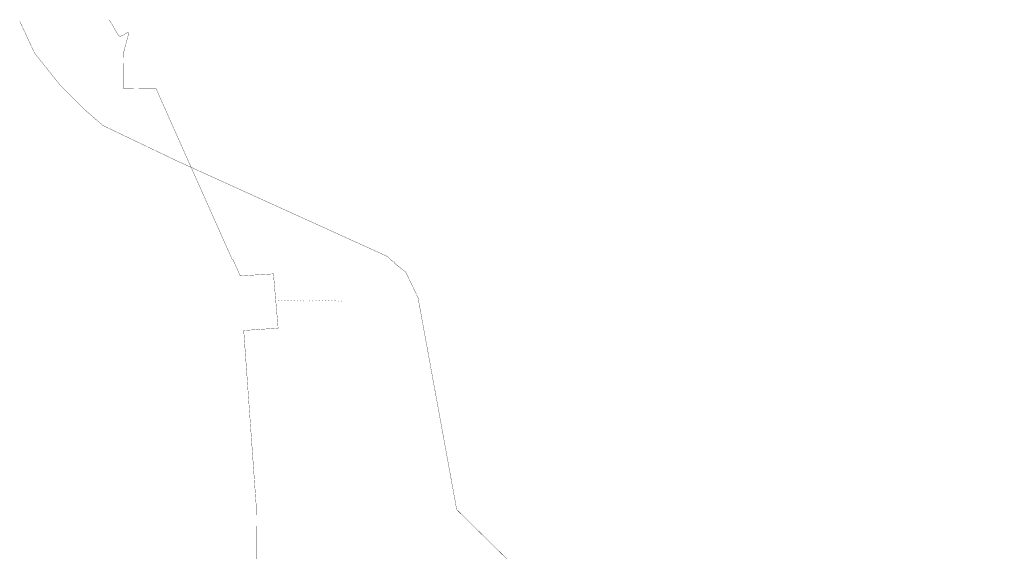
# Model space of a CAD drawing. Header units: metres. Extents: x 189710 to 199671, y 580425 to 586712.
# Tile 31 of 41: x 191152 to 191332, y 581971 to 582068. Entities that reach past the tile are written whole.
import ezdxf

# ---------------------------------------------------------------- set-up
doc = ezdxf.new("R2010")
doc.units = ezdxf.units.M
for name, color, linetype, lineweight in [('B-OI-KL-gas lage druk_Stedin-G', 40, 'GAS_LD_STEDIN', 18), ('B-OI-KL-laagspanning_Liander-G', 14, 'LS_LIANDER', 18), ('B-OI-KL-overig_Wetterskip Fryslan-G', 7, 'OVERIG_WETTERSKIP', 18)]:
    doc.layers.add(name, color=color, linetype=linetype, lineweight=lineweight)
doc.styles.add('rtw_iso', font='iso-rtw.shx')
doc.linetypes.add('GAS_LD_STEDIN', pattern='A,12.7,-5.08,["STLD",rtw_iso,S=2.54,R=0,X=-2.54,Y=-1.27],-6.35', length=24.13)
doc.linetypes.add('LS_LIANDER', pattern='A,12.7,-5.08,["LILS",rtw_iso,S=2.54,R=0,X=-2.54,Y=-1.27],-6.35', length=24.13)
doc.linetypes.add('OVERIG_WETTERSKIP', pattern='A,12.7,-5.08,["WFOV",rtw_iso,S=2.54,R=0,X=-2.54,Y=-1.27],-6.35', length=24.13)

msp = doc.modelspace()

# ---------------------------------------------------------------- linework, layer by layer
at = {"layer": 'B-OI-KL-gas lage druk_Stedin-G', "ltscale": 0.5, "const_width": 0.05, "flags": 128}
msp.add_lwpolyline([(191151.89, 582067.96), (191154.61, 582062.11), (191159.18, 582056.39), (191163.96, 582051.61), (191167.11, 582048.89), (191180.54, 582042.46), (191219.04, 582024.96), (191219.96, 582024.11), (191220.32, 582023.96), (191220.32, 582023.75), (191222.46, 582022.04), (191224.68, 582017.39), (191231.75, 581978.61), (191260.75, 581950.04), (191261.18, 581948.18), (191261.32, 581947.89), (191265.32, 581934.46), (191265.61, 581932.46), (191265.82, 581931.61), (191266.61, 581928.54), (191266.75, 581928.18), (191272.39, 581912.32), (191279.18, 581872.75), (191279.89, 581851.39), (191284.68, 581847.54), (191289.04, 581842.75), (191316.04, 581835.89), (191327.96, 581834.89), (191331.82, 581834.82)], dxfattribs=at)
at = {"layer": 'B-OI-KL-laagspanning_Liander-G', "ltscale": 0.5, "const_width": 0.05, "flags": 128}
msp.add_lwpolyline([(191168.25, 582068.25), (191169.96, 582065.32), (191170.18, 582065.25), (191170.61, 582065.32), (191171.39, 582065.82), (191171.61, 582065.89), (191171.82, 582065.82), (191170.89, 582062.39), (191170.82, 582055.68), (191176.75, 582055.75), (191190.68, 582024.46), (191190.89, 582024.32), (191190.96, 582024.11), (191192.18, 582021.39), (191198.25, 582021.75), (191199.11, 582011.82), (191192.82, 582011.39), (191195.11, 581979.18), (191195.18, 581966.04), (191195.32, 581957.46), (191195.68, 581942.25), (191194.68, 581942.18)], dxfattribs=at)
at = {"layer": 'B-OI-KL-overig_Wetterskip Fryslan-G', "ltscale": 0.5, "const_width": 0.05, "flags": 128}
for points in [[(191199.11, 582016.89), (191199.32, 582016.89)], [(191199.68, 582016.89), (191199.89, 582016.89)], [(191200.25, 582016.89), (191200.46, 582016.89)], [(191200.82, 582016.89), (191201.04, 582016.89)], [(191201.39, 582016.89), (191201.61, 582016.89)], [(191201.96, 582016.89), (191202.18, 582016.89)], [(191202.61, 582016.89), (191202.61, 582016.75)], [(191203.18, 582016.89), (191203.18, 582016.75)], [(191203.75, 582016.89), (191203.75, 582016.75)], [(191204.32, 582016.89), (191204.32, 582016.75)], [(191204.89, 582016.89), (191204.89, 582016.75)], [(191205.46, 582016.89), (191205.46, 582016.75)], [(191205.96, 582016.82), (191206.18, 582016.82)], [(191206.54, 582016.82), (191206.75, 582016.82)], [(191207.11, 582016.82), (191207.32, 582016.82)], [(191207.68, 582016.82), (191207.89, 582016.82)], [(191208.25, 582016.82), (191208.46, 582016.82)], [(191208.82, 582016.82), (191209.04, 582016.82)], [(191209.39, 582016.82), (191209.61, 582016.82)], [(191210.04, 582016.82), (191210.18, 582016.68)], [(191210.61, 582016.82), (191210.61, 582016.68)]]:
    msp.add_lwpolyline(points, dxfattribs=at)

doc.saveas('drawing.dxf')
